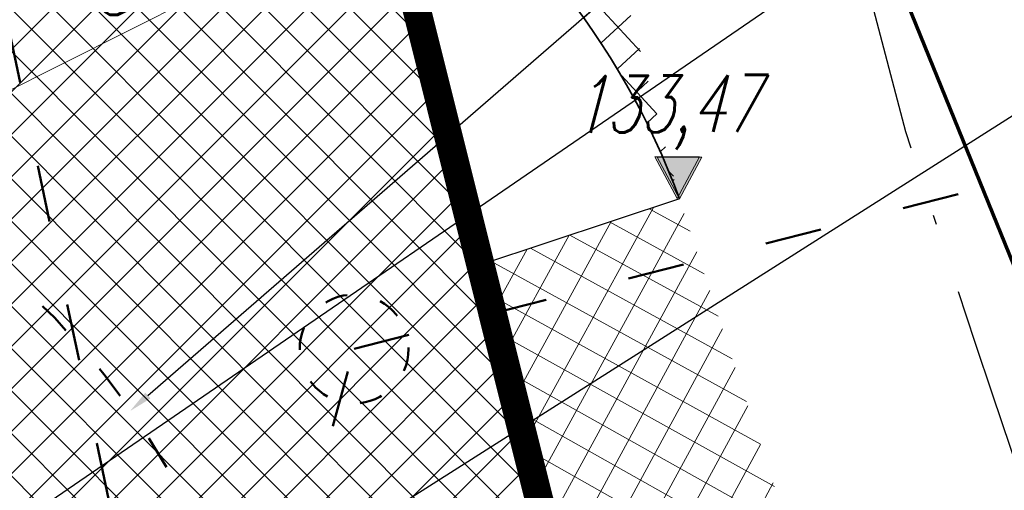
# Model space of a CAD drawing. Header units: metres. Extents: x 7472034 to 8439876, y 5890181 to 5961460.
# Tile 169 of 202: x 8439531.74 to 8439542.16, y 5890400.66 to 5890405.64. Entities that reach past the tile are written whole.
import ezdxf
from ezdxf import colors
from ezdxf.entities.mleader import LeaderData, LeaderLine
from ezdxf.math import Vec2, Vec3

# ---------------------------------------------------------------- set-up
doc = ezdxf.new("R2010")
doc.units = ezdxf.units.M
doc.header["$MEASUREMENT"] = 0
for name, pattern in [('$0$L218_500', [1, 0.5, -0.5]), ('ACAD_ISO03W100', [30, 12, -18]), ('ACAD_ISO10W100', [18, 12, -3, 0, -3]), ('BUW', [1.5, 1, -0.5]), ('CENTER', [2, 1.25, -0.25, 0.25, -0.25]), ('DASHED2', [0.375, 0.25, -0.125])]:
    doc.linetypes.add(name, pattern=pattern)
doc.layers.get('0').update_dxf_attribs({"linetype": 'CONTINUOUS', "lineweight": 5})
doc.layers.get('Defpoints').update_dxf_attribs({"linetype": 'CONTINUOUS'})
for name, color, linetype in [('# oś', 3, 'CONTINUOUS'), ('100_rzut_wym_wew', 7, 'CONTINUOUS'), ('2D - Ogólne', 7, 'CONTINUOUS'), ('_IS.BLOK.KD.doziemne', 7, 'CONTINUOUS'), ('malowanki', 252, 'CONTINUOUS')]:
    doc.layers.add(name, color=color, linetype=linetype)
for name, color, linetype, lineweight in [('### Krawężnik', 6, 'CONTINUOUS', 35), ('### rzędne', 172, 'CONTINUOUS', 35), ('### rzędne brzegowe', 10, 'CONTINUOUS', 35), ('$0$### wypełnienie kostka', 142, 'CONTINUOUS', 15), ('_a_widok', 7, 'CONTINUOUS', 5), ('_IS.2P.KS.rura', 32, 'ACAD_ISO03W100', 50), ('_IS.KD.opis.2', 7, 'CONTINUOUS', 18), ('_STREFA.ODDZIALYWANIA', 32, 'DASHED2', 35), ('a_opisy', 7, 'CONTINUOUS', 18), ('E_OPIS_170', 170, 'CONTINUOUS', 30), ('KOLOR-OBIEKT', 21, 'CONTINUOUS', 13), ('T_strefa-8', 20, 'ACAD_ISO03W100', 50), ('ZAG-obrys 018 wymiary', 7, 'CONTINUOUS', 18), ('ZAG-OBRYS070', 7, 'CONTINUOUS', 70), ('ZAG-OPIS_020', 7, 'CONTINUOUS', 25)]:
    doc.layers.add(name, color=color, linetype=linetype, lineweight=lineweight)
doc.styles.add('DIM', font='simplex.shx', dxfattribs={"width": 0.8})
doc.styles.add('ROMANS', font='ROMANS.shx', dxfattribs={"width": 0.8})
doc.styles.add('RS', font='Romans.shx', dxfattribs={"width": 0.7})
doc.styles.add('style2', font='romans.shx', dxfattribs={"width": 0.7, "oblique": 15})
doc.dimstyles.new('1', dxfattribs={"dimscale": 0.04, "dimtxt": 5, "dimasz": 25, "dimexe": 1, "dimexo": 0, "dimgap": 1, "dimtad": 1, "dimdec": 1, "dimrnd": 0.5, "dimdsep": 46, "dimtxsty": 'ROMANS', "dimcen": 0, "dimclrt": 2, "dimadec": 0, "dimazin": 0, "dimtfac": 1, "dimtdec": 1, "dimtofl": 0, "dimtmove": 2, "dimatfit": 3, "dimfxl": 0, "dimtolj": 1, "dimarcsym": 0})
doc.dimstyles.new('DIM-WEW_500', dxfattribs={"dimscale": 5, "dimtxt": 18, "dimasz": 10, "dimexe": 4, "dimexo": 8, "dimgap": 5, "dimtad": 1, "dimlfac": 0.01, "dimzin": 9, "dimdsep": 46, "dimtxsty": 'DIM', "dimblk": 'ARCHTICK', "dimcen": 5, "dimclrt": 112, "dimadec": 4, "dimazin": 2, "dimtfac": 4, "dimtmove": 0, "dimatfit": 3, "dimldrblk": 'ARCHTICK', "dimfxl": 0, "dimtolj": 1, "dimlwd": 13, "dimarcsym": 0})
pattern_1 = [(45, (967499.2092647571, -71042.97165620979), (-0.2245064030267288, 0.2245064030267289), []), (135, (967499.2092647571, -71042.97165620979), (-0.2245064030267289, -0.2245064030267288), [])]

# ---------------------------------------------------------------- blocks, each defined once
blk = doc.blocks.new('23123')
at = {"layer": 'a_opisy', "linetype": '$0$L218_500'}
blk.add_hatch(color=250, dxfattribs=at).paths.add_polyline_path([(8443019.232991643, 5888878.045012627), (8443018.761079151, 5888878.045012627), (8443018.28916666, 5888878.045012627), (8443018.761079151, 5888877.16129482)])
at = {"layer": 'a_opisy', "color": 250, "linetype": 'CENTER'}
for points in [[(8443018.28916666, 5888878.045012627), (8443018.761079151, 5888878.045012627)], [(8443019.232991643, 5888878.045012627), (8443018.761079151, 5888877.16129482), (8443018.28916666, 5888878.045012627)], [(8443018.28916666, 5888878.045012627), (8443018.761079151, 5888877.16129482), (8443019.232991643, 5888878.045012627)], [(8443019.232991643, 5888878.045012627), (8443018.761079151, 5888878.045012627)]]:
    blk.add_lwpolyline(points, dxfattribs=at)
blk = doc.blocks.new('_Oblique')
at = {"color": 0, "linetype": 'ByBlock', "lineweight": -2}
blk.add_line((-0.5, -0.5), (0.5, 0.5), dxfattribs=at)
blk = doc.blocks.new('*D66')
at = {"layer": 'Defpoints', "color": 0, "linetype": 'Continuous'}
for p in [(8439535.651674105, 5890406.90862323), (8439535.651674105, 5890406.90862323), (8439527.146267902, 5890405.361807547, 2.49315156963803e-06)]:
    blk.add_point(p, dxfattribs=at)
at = {"layer": 'ZAG-obrys 018 wymiary', "color": 0, "linetype": 'Continuous', "lineweight": -2}
for p, q in [((8439535.651674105, 5890406.90862323), (8439535.472240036, 5890407.266119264)), ((8439527.505136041, 5890404.646815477), (8439528.417086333, 5890402.829888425))]:
    blk.add_line(p, q, dxfattribs=at)
at = {"layer": 'ZAG-obrys 018 wymiary', "color": 0, "linetype": 'Continuous', "lineweight": 13}
blk.add_line((8439528.237652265, 5890403.18738446), (8439535.651674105, 5890406.90862323), dxfattribs=at)
at = {"layer": 'ZAG-obrys 018 wymiary', "color": 0, "linetype": 'Continuous', "lineweight": 13, "xscale": 0.3, "yscale": 0.3, "zscale": 0.3}
for p, rotation in [((8439535.651674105, 5890406.90862323), 26.65294622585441), ((8439528.237652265, 5890403.18738446), 206.6529462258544)]:
    blk.add_blockref('_Oblique', p, dxfattribs=dict(at, rotation=rotation))
at = {"layer": 'ZAG-obrys 018 wymiary', "color": 112, "linetype": 'Continuous', "lineweight": 25, "insert": (8439532.957987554, 5890406.227946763), "char_height": 0.8, "attachment_point": 5, "rotation": 26.65294622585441, "style": 'RS'}
blk.add_mtext('\\A1;8.3', dxfattribs=at)
blk = doc.blocks.new('_ArchTick')
at = {"layer": '100_rzut_wym_wew', "color": 0, "linetype": 'Continuous', "const_width": 0.15}
blk.add_lwpolyline([(-0.5, -0.5), (0.5, 0.5)], dxfattribs=at)
blk = doc.blocks.new('KS.P.I')
at = {"layer": '_IS.2P.KS.rura', "ltscale": 0.05}
blk.add_line((7472029.611702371, 5961461.710326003), (7472034.427346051, 5961439.024563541), dxfattribs=at)
blk = doc.blocks.new('A$C1BBD5E53')
at = {"layer": '_IS.2P.KS.rura', "color": 36, "ltscale": 0.05, "elevation": 3.591557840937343e-06}
blk.add_lwpolyline([(-9.30522777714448, 17.11118295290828), (-7.484045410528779, 23.71157848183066), (4.969999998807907, 26.90000000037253)], dxfattribs=at)
at = {"layer": '_IS.2P.KS.rura', "color": 36, "ltscale": 0.02}
blk.add_circle((-7.484045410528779, 23.71157848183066, 3.591557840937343e-06), 0.5758019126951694, dxfattribs=at)
blk = doc.blocks.new('A$C1D2679FE')
at = {"layer": '$0$### wypełnienie kostka'}
h = blk.add_hatch(dxfattribs=at)
h.set_pattern_fill('ANSI37', color=251, scale=0.1, angle=447.5807577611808, style=0)
h.set_pattern_definition([(132.5807577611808, (8673865.758927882, -4017014.235898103), (-0.233782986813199, -0.2148296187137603), []), (222.5807577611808, (8673865.758927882, -4017014.235898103), (0.2148296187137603, -0.233782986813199), [])])
edge = h.paths.add_edge_path()
edge.add_line((258.9192100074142, 70.66357489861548), (259.4980225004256, 68.47603492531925))
edge.add_arc((252.1763733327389, 65.83160919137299), 7.784570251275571, 19.85865400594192, 58.74179221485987)
edge.add_line((256.2157535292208, 72.48615212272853), (255.8190706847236, 74.0740232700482))
edge.add_arc((254.085687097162, 69.38409988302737), 5.000000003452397, 14.826624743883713, 69.71581754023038, ccw=False)
at = {"layer": 'KOLOR-OBIEKT', "lineweight": 9, "ltscale": 200}
h = blk.add_hatch(dxfattribs=at)
h.set_pattern_fill('ANSI37', color=253, scale=0.1, angle=16)
h.set_pattern_definition([(61, (-7471780.020262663, -5961378.212846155), (-0.2776917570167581, 0.153927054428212), []), (151, (-7471780.020262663, -5961378.212846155), (-0.153927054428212, -0.2776917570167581), [])])
edge = h.paths.add_edge_path()
edge.add_line((196.975401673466, 33.54016214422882), (192.3495923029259, 34.13512154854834))
edge.add_line((192.3495923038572, 34.13512154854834), (187.7176397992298, 34.7308710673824))
edge.add_line((187.7176398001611, 34.7308710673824), (178.5077782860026, 36.15998750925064))
edge.add_line((178.5077782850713, 36.15998750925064), (176.6601969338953, 36.5026140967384))
edge.add_arc((181.3685569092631, 38.18527459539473), 5.000000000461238, 199.6657310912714, 261.1796204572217)
edge.add_line((180.6018702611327, 33.24440507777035), (187.358021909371, 32.19603671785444))
edge.add_line((187.3580219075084, 32.19603671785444), (192.0230219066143, 31.59603671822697))
edge.add_line((192.0230219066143, 31.59603671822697), (196.6880219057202, 30.9960367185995))
edge.add_line((196.6880219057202, 30.9960367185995), (201.9780219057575, 30.48103671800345))
edge.add_line((201.9780219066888, 30.48103671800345), (207.2680219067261, 29.96603671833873))
edge.add_line((207.2680219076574, 29.96603671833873), (216.468021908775, 29.35603671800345))
edge.add_line((216.4680219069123, 29.35603671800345), (221.8830219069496, 29.11103671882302))
edge.add_line((221.8830219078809, 29.11103671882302), (227.2980219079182, 28.86603671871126))
edge.add_line((227.2980219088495, 28.86603671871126), (233.718021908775, 28.60103671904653))
edge.add_line((233.7180219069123, 28.60103671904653), (240.1380219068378, 28.33603671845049))
edge.add_line((240.1380219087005, 28.33603671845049), (245.3280219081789, 28.076036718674))
edge.add_line((245.3280219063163, 28.076036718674), (246.1380219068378, 28.00603671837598))
edge.add_line((246.1380219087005, 28.00603671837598), (248.4280219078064, 27.98603671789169))
edge.add_line((248.4280219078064, 27.98603671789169), (251.4080219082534, 28.33603671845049))
edge.add_line((251.4080219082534, 28.33603671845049), (255.3380219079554, 29.13603671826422))
edge.add_line((255.3380219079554, 29.13603671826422), (258.1480219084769, 30.35603671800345))
edge.add_line((258.1480219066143, 30.35603671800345), (260.6280219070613, 32.076036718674))
edge.add_line((260.6280219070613, 32.076036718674), (262.7080219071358, 34.29603671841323))
edge.add_line((262.7080219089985, 34.29603671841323), (264.3880219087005, 36.826036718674))
edge.add_line((264.3880219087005, 36.826036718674), (265.608021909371, 39.59603671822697))
edge.add_line((265.6080219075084, 39.59603671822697), (266.4080219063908, 42.53603671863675))
edge.add_line((266.4080219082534, 42.53603671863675), (266.6380219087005, 45.60603671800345))
edge.add_line((266.6380219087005, 45.60603671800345), (266.3380219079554, 48.59603671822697))
edge.add_line((266.3380219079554, 48.59603671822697), (265.628021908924, 51.53603671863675))
edge.add_line((265.6280219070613, 51.53603671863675), (264.5280219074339, 54.28603671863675))
edge.add_line((264.5280219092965, 54.28603671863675), (263.3880219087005, 57.11603671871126))
edge.add_line((263.3880219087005, 57.11603671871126), (262.5430219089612, 59.47103671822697))
edge.add_line((262.5430219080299, 59.47103671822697), (261.6980219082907, 61.826036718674))
edge.add_line((261.6980219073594, 61.826036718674), (260.5980219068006, 65.15103671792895))
edge.add_line((260.5980219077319, 65.15103671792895), (259.4980219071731, 68.47603671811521))
edge.add_line((259.4980219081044, 68.47603671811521), (257.3916487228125, 67.77919145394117))
edge.add_line((257.3916487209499, 67.77919145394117), (258.1675714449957, 64.34697791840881))
edge.add_line((258.167571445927, 64.34697791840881), (259.2776264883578, 60.99158426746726))
edge.add_line((259.2776264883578, 60.99158426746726), (260.1334384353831, 58.60645156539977))
edge.add_line((260.1334384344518, 58.60645156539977), (260.9950570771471, 56.20513570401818))
edge.add_line((260.9950570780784, 56.20513570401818), (262.1522789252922, 53.33238322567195))
edge.add_line((262.1522789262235, 53.33238322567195), (263.1827648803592, 50.75616833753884))
edge.add_line((263.1827648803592, 50.75616833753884), (263.8083402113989, 48.16575780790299))
edge.add_line((263.8083402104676, 48.16575780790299), (264.0684198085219, 45.57363114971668))
edge.add_line((264.0684198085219, 45.57363114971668), (263.8734869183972, 42.97170083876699))
edge.add_line((263.8734869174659, 42.97170083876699), (263.1880731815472, 40.45280535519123))
edge.add_line((263.1880731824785, 40.45280535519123), (262.1337886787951, 38.05906103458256))
edge.add_line((262.1337886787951, 38.05906103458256), (260.6936748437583, 35.89031817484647))
edge.add_line((260.6936748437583, 35.89031817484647), (258.9457271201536, 34.02472012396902))
edge.add_line((258.9457271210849, 34.02472012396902), (256.8967191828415, 32.60363397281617))
edge.add_line((256.8967191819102, 32.60363397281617), (254.5645412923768, 31.59108698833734))
edge.add_line((254.5645412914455, 31.59108698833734), (251.0026761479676, 30.86602538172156))
edge.add_line((251.0026761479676, 30.86602538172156), (248.2893446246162, 30.54734550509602))
edge.add_line((248.2893446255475, 30.54734550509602), (246.2595893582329, 30.56507262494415))
edge.add_line((246.2595893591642, 30.56507262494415), (245.5023283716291, 30.63051493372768))
edge.add_line((245.5023283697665, 30.63051493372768), (240.2548571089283, 30.89339403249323))
edge.add_line((240.2548571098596, 30.89339403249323), (233.8236017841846, 31.1588586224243))
edge.add_line((233.8236017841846, 31.1588586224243), (227.4086662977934, 31.42364957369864))
edge.add_line((227.4086662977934, 31.42364957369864), (221.9987299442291, 31.66842047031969))
edge.add_line((221.9987299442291, 31.66842047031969), (217.4544723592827, 31.90290945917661))
edge.add_line((217.4544723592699, 31.90290945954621), (217.0910134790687, 31.92589690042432))
edge.add_line((217.0910134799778, 31.92589689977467), (214.8768218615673, 32.06593639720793))
edge.add_line((214.876821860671, 32.06593639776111), (207.0033997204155, 32.56390146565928))
edge.add_line((207.0033997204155, 32.56390146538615), (202.2260741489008, 33.02899081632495))
edge.add_line((202.2260741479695, 33.02899081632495), (196.975401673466, 33.54016214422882))
at = {"layer": '# oś', "color": 0, "linetype": 'ACAD_ISO10W100', "ltscale": 0.25, "flags": 128}
blk.add_lwpolyline([(264.902814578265, 60.29649329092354, -0.005171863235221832), (261.8965926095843, 69.18452411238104), (260.8442281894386, 73.16178714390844), (260.0572125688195, 76.13620204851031), (259.1156546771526, 79.69468766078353), (257.9599905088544, 84.74673804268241), (256.2517679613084, 92.20105226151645)], format="xyb", dxfattribs=at)
at = {"layer": '### Krawężnik', "color": 0, "ltscale": 0.05}
blk.add_arc((251.9798762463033, 65.72005294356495), 8.007369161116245, 20.13180679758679, 58.135175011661, dxfattribs=at)
at = {"layer": '2D - Ogólne', "flags": 128}
for points in [[(259.4980219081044, 68.47603671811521), (257.3916487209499, 67.77919145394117)], [(263.1827648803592, 50.75616833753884), (262.1522789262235, 53.33238322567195), (260.9950570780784, 56.20513570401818), (260.1334384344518, 58.60645156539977), (259.2776264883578, 60.99158426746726), (258.167571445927, 64.34697791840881), (257.3916487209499, 67.77919145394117)]]:
    blk.add_lwpolyline(points, dxfattribs=at)
blk = doc.blocks.new('A$C2C426404')
at = {"layer": '### rzędne brzegowe', "color": 0, "linetype": '$0$L218_500', "lineweight": 25, "xscale": 0.5, "yscale": 0.5, "zscale": 0.5}
blk.add_blockref('23123', (-4221409.416222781, -2944400.718018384), dxfattribs=at)
at = {"layer": '### rzędne', "color": 0, "linetype": 'CENTER', "lineweight": 25, "insert": (98.84555130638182, 39.15499646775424), "char_height": 0.6, "attachment_point": 1, "rotation": 0.4319074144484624, "style": 'style2'}
blk.add_mtext('133,47', dxfattribs=at)
blk = doc.blocks.new('Elektryk_v3')
at = {"layer": 'E_OPIS_170', "color": 0, "lineweight": 20, "annotation_type": 0, "has_hookline": 1, "hookline_direction": 0, "text_width": 11.66}
blk.add_leader([(17.90725039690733, -59.05179347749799), (47.72649897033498, -40.12490082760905), (48.12649897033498, -40.12490082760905)], dimstyle='1', override={"dimasz": 10}, dxfattribs=at)
blk = doc.blocks.new('JPII.KD_aktualizacja rzędnych_20.12.2024')
at = {"layer": '_IS.KD.opis.2', "color": 0}
ml = blk.add_multileader_mtext('Standard', dxfattribs=at)
ml.set_content('\\A1;{\\C132;D5\\H0.7x;\\C256;\\S133,92/132,28;}', style='RS')
ml.set_leader_properties()
ml.build(insert=Vec2(0, 0))
ml.multileader.update_dxf_attribs({"text_left_attachment_type": 2, "text_right_attachment_type": 2, "dogleg_length": 0.2, "arrow_head_size": 0.25})
ctx = ml.context
ctx.base_point, ctx.char_height, ctx.arrow_head_size, ctx.landing_gap_size, ctx.plane_origin = Vec3(8438668.85805439, 5890700.44478051, 5.579634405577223e-06), 0.75, 0.25, 0.3, Vec3(8438626.847405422, 5890680.002852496, 5.579634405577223e-06)
ctx.left_attachment, ctx.right_attachment, ctx.text_align_type = 2, 2, 1
notes = []
notes.append((ctx, [(0, (1, 1, 0), (8438668.65805439, 5890700.44478051, 5.579634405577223e-06), (1, 0), 0.2, [(3, [(8438666.847613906, 5890697.746338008, 5.579634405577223e-06)], 0, [])])]))
ctx.mtext.insert, ctx.mtext.width, ctx.mtext.alignment, ctx.mtext.flow_direction = Vec3(8438670.50430439, 5890701.15728051, 5.579634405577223e-06), 9.34447490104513, 2, 5
for ctx, leaders in notes:
    for number, flags, end, landing, length, lines in leaders:
        leader = LeaderData()
        leader.index, (leader.has_last_leader_line, leader.has_dogleg_vector, leader.attachment_direction) = number, flags
        leader.last_leader_point, leader.dogleg_vector, leader.dogleg_length = Vec3(end), Vec3(landing), length
        for number, points, colour, breaks in lines:
            line = LeaderLine()
            line.index, line.vertices, line.color, line.breaks = number, Vec3.list(points), colors.encode_raw_color(colour), breaks
            leader.lines.append(line)
        ctx.leaders.append(leader)

msp = doc.modelspace()

# ---------------------------------------------------------------- hatches: boundary and pattern name
at = {"layer": 'KOLOR-OBIEKT', "lineweight": 9}
h = msp.add_hatch(dxfattribs=at)
h.set_pattern_fill('ANSI37', color=73, scale=0.1)
h.set_pattern_definition(pattern_1)
edge = h.paths.add_edge_path()
edge.add_arc((8439443.60123986, 5890379.17988472), 6.652831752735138, 296.7043321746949, 335.0331150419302)
edge.add_arc((8439476.194075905, 5890367.917634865), 27.87464989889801, 155.1393615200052, 162.3446315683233, ccw=False)
edge.add_arc((8439457.399943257, 5890376.211109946), 7.345078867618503, 127.98309878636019, 152.2023641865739, ccw=False)
edge.add_arc((8439457.741930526, 5890376.488713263), 7.349948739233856, 107.1989600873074, 131.4182254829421, ccw=False)
edge.add_line((8439455.568618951, 5890383.509999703), (8439473.898437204, 5890392.710084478))
edge.add_arc((8439481.742870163, 5890376.384611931), 18.11232128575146, 99.26977735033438, 115.6644084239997, ccw=False)
edge.add_line((8439478.825278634, 5890394.260401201), (8439481.377171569, 5890394.321440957))
edge.add_arc((8439482.909595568, 5890377.390082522), 17.00056533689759, 88.22393661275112, 95.17163768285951, ccw=False)
edge.add_arc((8439482.561499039, 5890405.235869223), 10.88860248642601, 274.6092070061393, 298.9976789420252)
edge.add_arc((8443006.923870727, 5883371.657126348), 7856.29059094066, 116.59181359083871, 116.61107962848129, ccw=False)
edge.add_arc((8439465.895823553, 5890431.340313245), 42.15757971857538, 305.2087751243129, 306.7865132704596)
edge.add_arc((8439488.80074795, 5890400.283338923), 3.577668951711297, 310.8590814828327, 340.7280968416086)
edge.add_line((8439492.177934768, 5890399.102523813), (8439493.275267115, 5890403.980640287))
edge.add_line((8439493.275267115, 5890403.980640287), (8439502.266345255, 5890408.28072203))
edge.add_line((8439502.266345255, 5890408.28072203), (8439504.844191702, 5890407.694009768))
edge.add_line((8439504.844191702, 5890407.694009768), (8439506.125281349, 5890405.329609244))
edge.add_arc((8439507.019670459, 5890405.776898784), 0.9999999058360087, 206.5699188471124, 283.6833393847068)
edge.add_line((8439507.256226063, 5890404.805280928), (8439511.624560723, 5890406.970734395))
edge.add_line((8439511.624560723, 5890406.970734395), (8439511.39896348, 5890407.420225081))
edge.add_line((8439511.39896348, 5890407.420225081), (8439510.561982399, 5890407.017405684))
edge.add_line((8439510.561982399, 5890407.017405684), (8439509.330427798, 5890409.481424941))
edge.add_line((8439509.330427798, 5890409.481424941), (8439512.635426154, 5890411.138401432))
edge.add_line((8439512.635426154, 5890411.138401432), (8439512.638568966, 5890411.136467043))
edge.add_line((8439512.638568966, 5890411.136467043), (8439515.998443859, 5890412.829496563))
edge.add_line((8439515.998443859, 5890412.829496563), (8439517.239018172, 5890410.325621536))
edge.add_line((8439517.239018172, 5890410.325621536), (8439513.919446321, 5890408.633274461))
edge.add_line((8439513.919446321, 5890408.633274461), (8439514.091312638, 5890408.235941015))
edge.add_line((8439514.091312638, 5890408.235941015), (8439518.839102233, 5890410.604261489))
edge.add_line((8439518.839102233, 5890410.604261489), (8439518.585943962, 5890412.843737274))
edge.add_line((8439518.585943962, 5890412.843737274), (8439518.274555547, 5890413.628049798))
edge.add_line((8439518.274555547, 5890413.628049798), (8439517.839658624, 5890414.494365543))
edge.add_line((8439517.839658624, 5890414.494365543), (8439524.310164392, 5890417.742607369))
edge.add_line((8439524.310164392, 5890417.742607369), (8439525.122207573, 5890416.124990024))
edge.add_line((8439525.122207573, 5890416.124990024), (8439526.840645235, 5890414.670893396))
edge.add_line((8439526.840645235, 5890414.670893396), (8439527.244697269, 5890414.489695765))
edge.add_arc((8439552.769967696, 5890317.570311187), 100.2242811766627, 102.79246926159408, 104.75471345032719, ccw=False)
edge.add_arc((8439529.321881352, 5890420.105147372), 4.960037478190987, 284.6730648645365, 320.3902958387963)
edge.add_arc((8435016.013859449, 5889290.11735932), 4655.555010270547, 14.00691021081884, 14.04831962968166)
edge.add_line((8439532.327549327, 5890420.207226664), (8439525.877549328, 5890423.127226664))
edge.add_line((8439525.877549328, 5890423.127226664), (8439431.028022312, 5890376.803268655))
edge.add_line((8439431.028022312, 5890376.803268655), (8439435.479127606, 5890375.417226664))
edge.add_line((8439435.479127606, 5890375.417226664), (8439446.590932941, 5890373.236661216))
edge = h.paths.add_edge_path()
edge.add_arc((8439530.228804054, 5890405.916425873), 3.001836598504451, 99.44813666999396, 208.2631515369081)
edge.add_line((8439527.5848402, 5890404.494990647), (8439533.209264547, 5890393.206690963))
edge.add_line((8439533.209264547, 5890393.206690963), (8439519.17443581, 5890386.185049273))
edge.add_line((8439519.17443581, 5890386.185049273), (8439523.57812012, 5890377.411604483))
edge.add_line((8439523.57812012, 5890377.411604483), (8439517.455507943, 5890374.324033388))
edge.add_line((8439517.455507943, 5890374.324033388), (8439517.445860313, 5890374.319191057))
edge.add_line((8439517.445860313, 5890374.319191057), (8439517.33905848, 5890374.265585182))
edge.add_line((8439517.33905848, 5890374.265585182), (8439516.815779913, 5890375.308140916))
edge.add_line((8439516.815779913, 5890375.308140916), (8439511.370501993, 5890372.574998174))
edge.add_line((8439511.370501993, 5890372.574998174), (8439511.888417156, 5890371.529804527))
edge.add_line((8439511.888417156, 5890371.529804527), (8439506.425671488, 5890368.787948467))
edge.add_line((8439506.425671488, 5890368.787948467), (8439505.890341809, 5890369.841556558))
edge.add_line((8439505.890341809, 5890369.841556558), (8439505.8884594, 5890369.869391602))
edge.add_line((8439505.8884594, 5890369.869391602), (8439500.283276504, 5890366.97762632))
edge.add_line((8439500.283276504, 5890366.97762632), (8439519.478066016, 5890366.160130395))
edge.add_line((8439519.478066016, 5890366.160130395), (8439542.767549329, 5890378.417226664))
edge.add_line((8439542.767549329, 5890378.417226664), (8439538.675788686, 5890394.802262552))
edge.add_line((8439538.675788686, 5890394.802262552), (8439537.066416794, 5890401.238139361))
edge.add_line((8439537.066416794, 5890401.238139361), (8439535.557306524, 5890407.69906358))
edge.add_arc((8439531.145391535, 5890400.872499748), 8.128158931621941, 57.12596579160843, 99.98506404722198)
edge = h.paths.add_edge_path()
edge.add_line((8439470.194509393, 5890384.137651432), (8439461.355169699, 5890379.697090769))
edge.add_line((8439461.355169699, 5890379.697090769), (8439460.080861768, 5890379.068371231))
edge.add_line((8439460.080861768, 5890379.068371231), (8439457.869254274, 5890377.642639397))
edge.add_arc((8439460.609507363, 5890373.444653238), 5.013190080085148, 123.1346622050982, 204.022759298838)
edge.add_line((8439456.030540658, 5890371.403786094), (8439459.447549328, 5890370.707226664))
edge.add_line((8439459.447549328, 5890370.707226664), (8439480.497107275, 5890367.736747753))
edge.add_line((8439480.497107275, 5890367.736747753), (8439497.963342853, 5890367.082590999))
edge.add_line((8439497.963342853, 5890367.082590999), (8439496.62020549, 5890369.722641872))
edge.add_line((8439496.62020549, 5890369.722641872), (8439494.91788047, 5890373.087302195))
edge.add_arc((8439489.468037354, 5890366.363615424), 8.654984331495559, 50.97371617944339, 58.22889977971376)
edge.add_line((8439494.025120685, 5890373.721722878), (8439490.036071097, 5890376.575637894))
edge.add_line((8439490.036071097, 5890376.575637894), (8439489.954459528, 5890375.592465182))
edge.add_line((8439489.954459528, 5890375.592465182), (8439490.917133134, 5890375.538648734))
edge.add_line((8439490.917133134, 5890375.538648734), (8439490.678913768, 5890371.956837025))
edge.add_line((8439490.678913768, 5890371.956837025), (8439482.55041443, 5890372.440399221))
edge.add_line((8439482.55041443, 5890372.440399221), (8439482.851718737, 5890376.020734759))
edge.add_line((8439482.851718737, 5890376.020734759), (8439487.354100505, 5890375.749064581))
edge.add_line((8439487.354100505, 5890375.749064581), (8439487.521080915, 5890378.34061919))
edge.add_line((8439487.521080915, 5890378.34061919), (8439481.803471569, 5890382.401025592))
edge.add_arc((8439487.942466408, 5890392.088814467), 11.46911116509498, 231.6002274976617, 237.6382272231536, ccw=False)
edge.add_line((8439480.818489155, 5890383.100518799), (8439480.351152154, 5890383.41057529))
edge.add_line((8439480.351152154, 5890383.41057529), (8439479.210044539, 5890382.939428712))
edge.add_line((8439479.210044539, 5890382.939428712), (8439480.412913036, 5890383.399613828))
edge.add_arc((8439474.682487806, 5890375.167564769), 10.03017472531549, 55.15777404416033, 116.5800473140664)
h.paths.add_polyline_path([(8439461.898919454, 5890370.792156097), (8439462.257176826, 5890373.552492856)], flags=16)
h = msp.add_hatch(dxfattribs=at)
h.set_pattern_fill('ANSI37', color=253, scale=0.1)
h.set_pattern_definition(pattern_1)
edge = h.paths.add_edge_path()
edge.add_arc((8439529.163071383, 5890420.279666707), 5.193757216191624, 276.50229096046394, 320.0240354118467, ccw=False)
edge.add_line((8439529.751227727, 5890415.119319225), (8439525.812744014, 5890414.153171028))
edge.add_line((8439525.812744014, 5890414.153171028), (8439519.208160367, 5890410.804184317))
edge.add_line((8439519.208160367, 5890410.804184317), (8439517.988028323, 5890410.126512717))
edge.add_line((8439517.988028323, 5890410.126512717), (8439514.091312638, 5890408.235941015))
edge.add_line((8439514.091312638, 5890408.235941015), (8439511.613697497, 5890406.992378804))
edge.add_line((8439511.613697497, 5890406.992378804), (8439509.258949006, 5890405.810485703))
edge.add_line((8439509.258949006, 5890405.810485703), (8439507.371756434, 5890404.83508177))
edge.add_arc((8439506.940777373, 5890405.737469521), 1.000023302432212, 206.5712342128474, 295.5290722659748, ccw=False)
edge.add_line((8439506.046377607, 5890405.290148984), (8439504.844186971, 5890407.693988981))
edge.add_line((8439504.844186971, 5890407.693988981), (8439502.261629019, 5890408.281795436))
edge.add_line((8439502.261629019, 5890408.281795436), (8439499.350132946, 5890407.011538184))
edge.add_line((8439499.350132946, 5890407.011538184), (8439493.30510976, 5890403.995621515))
edge.add_line((8439493.30510976, 5890403.995621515), (8439492.177918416, 5890399.102451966))
edge.add_arc((8439488.801253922, 5890400.282879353), 3.577047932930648, 293.05521913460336, 340.73119789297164, ccw=False)
edge.add_line((8439490.202090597, 5890396.991537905), (8439487.801423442, 5890395.78932472))
edge.add_arc((8439482.51122255, 5890404.317896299), 10.03607286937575, 278.1216072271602, 301.8109775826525, ccw=False)
edge.add_line((8439483.9290645, 5890394.382480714), (8439478.825278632, 5890394.260401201))
edge.add_arc((8439481.742870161, 5890376.384611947), 18.11232126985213, 99.26977735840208, 115.6644084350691)
edge.add_line((8439473.898437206, 5890392.710084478), (8439455.537130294, 5890383.494194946))
edge.add_arc((8439458.368862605, 5890375.380272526), 8.593860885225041, 109.2388197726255, 150.5606865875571)
edge.add_line((8439450.884668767, 5890379.604167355), (8439456.921008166, 5890377.849276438))
edge.add_line((8439456.921008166, 5890377.849276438), (8439458.055979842, 5890377.519316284))
edge.add_arc((8439462.056345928, 5890374.376166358), 5.087466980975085, 112.4172144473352, 141.842727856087, ccw=False)
edge.add_line((8439460.116249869, 5890379.079181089), (8439470.201913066, 5890384.141371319))
edge.add_arc((8439474.670732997, 5890375.058466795), 10.12272227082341, 52.60385305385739, 116.19734301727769, ccw=False)
edge.add_line((8439480.818489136, 5890383.100518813), (8439494.035062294, 5890373.735722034))
edge.add_arc((8439499.404929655, 5890380.165137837), 8.376924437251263, 230.1312663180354, 239.1071883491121)
edge.add_arc((8439492.046879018, 5890368.073539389), 5.778072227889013, 28.405105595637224, 58.05675779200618, ccw=False)
edge.add_line((8439497.129307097, 5890370.822183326), (8439498.920012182, 5890367.249241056))
edge.add_line((8439498.920012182, 5890367.249241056), (8439502.137476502, 5890368.864147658))
edge.add_line((8439502.137476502, 5890368.864147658), (8439500.881438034, 5890371.366619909))
edge.add_arc((8439501.41146424, 5890371.651481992), 0.6017260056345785, 32.69127385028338, 208.2557647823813, ccw=False)
edge.add_line((8439501.917872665, 5890371.97648152), (8439503.213570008, 5890369.395299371))
edge.add_line((8439503.213570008, 5890369.395299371), (8439521.788261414, 5890378.745992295))
edge.add_line((8439521.788261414, 5890378.745992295), (8439512.863585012, 5890396.520876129))
edge.add_arc((8439515.497668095, 5890397.863594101), 2.956566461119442, 115.92003145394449, 207.0101116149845, ccw=False)
edge.add_line((8439514.20530482, 5890400.522744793), (8439524.043376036, 5890405.489377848))
edge.add_line((8439524.043376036, 5890405.489377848), (8439526.586557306, 5890407.103247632))
edge.add_line((8439526.586557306, 5890407.103247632), (8439529.129738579, 5890408.717117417))
edge.add_arc((8439531.212438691, 5890401.016589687), 7.97720296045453, 58.08019787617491, 105.13424418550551, ccw=False)
edge.add_line((8439535.43023892, 5890407.787551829), (8439533.14312037, 5890416.942853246))
edge = h.paths.add_edge_path(flags=16)
edge.add_line((8439502.061371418, 5890393.458260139), (8439496.04637926, 5890390.43770596))
edge.add_arc((8439496.464019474, 5890389.751908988), 0.8029575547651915, 121.3407965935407, 301.694103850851)
edge.add_line((8439496.8858806, 5890389.068700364), (8439502.900872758, 5890392.089254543))
edge.add_arc((8439502.27990767, 5890392.650368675), 0.83692694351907, 317.898520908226, 465.1363795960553)
edge = h.paths.add_edge_path(flags=16)
edge.add_line((8439505.00109902, 5890384.089630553), (8439500.444638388, 5890381.798632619))
edge.add_arc((8439500.084983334, 5890382.51322949), 0.8000002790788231, 116.620304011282, 296.7160130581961, ccw=False)
edge.add_line((8439499.72652247, 5890383.228426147), (8439504.283989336, 5890385.517420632))
edge.add_arc((8439504.642916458, 5890384.80371257), 0.7988791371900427, -63.361719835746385, 116.69803695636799, ccw=False)
h = msp.add_hatch(dxfattribs=at)
h.set_pattern_fill('ANSI37', color=253, scale=0.1)
h.set_pattern_definition([(45, (967499.202946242, -71042.94610979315), (-0.2245064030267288, 0.2245064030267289), []), (135, (967499.202946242, -71042.94610979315), (-0.2245064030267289, -0.2245064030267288), [])])
edge = h.paths.add_edge_path()
edge.add_line((8439529.129738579, 5890408.717117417), (8439524.043376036, 5890405.489377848))
edge.add_line((8439524.043376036, 5890405.489377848), (8439523.341366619, 5890405.152276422))
edge.add_line((8439523.341366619, 5890405.152276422), (8439530.095304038, 5890391.696047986))
edge.add_line((8439530.095304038, 5890391.696047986), (8439533.202946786, 5890393.232237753))
edge.add_line((8439533.202946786, 5890393.232237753), (8439527.402909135, 5890404.863425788))
edge.add_arc((8439530.258011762, 5890405.897801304), 3.036699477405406, 111.8109874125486, 199.9149521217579, ccw=False)

# ---------------------------------------------------------------- linework, layer by layer
at = {"color": 231, "lineweight": 70, "ltscale": 0.3}
msp.add_line((8439553.484442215, 5890375.406112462), (8439531.203770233, 5890430.264034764), dxfattribs=at)
at = {"layer": '2D - Ogólne', "flags": 128}
msp.add_lwpolyline([(8439542.405973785, 5890386.0229047), (8439541.37548783, 5890388.599119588), (8439540.218265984, 5890391.471872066), (8439539.35664734, 5890393.873187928), (8439538.500835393, 5890396.25832063), (8439537.390780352, 5890399.613714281), (8439536.614857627, 5890403.045927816)], dxfattribs=at)
at = {"layer": 'T_strefa-8', "color": 151, "ltscale": 0.03, "elevation": 4.986303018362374e-06, "flags": 128}
msp.add_lwpolyline([(8439530.156608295, 5890389.335577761), (8439530.156608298, 5890389.335577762, 0.4142135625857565), (8439533.721177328, 5890400.073075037), (8439533.497023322, 5890400.520014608, 0.4142135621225), (8439522.759526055, 5890404.084583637), (8439522.759526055, 5890404.084583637)], format="xyb", dxfattribs=at)
at = {"layer": 'ZAG-OBRYS070', "color": 196, "linetype": 'BUW', "lineweight": 50, "ltscale": 3, "const_width": 0.3, "flags": 128}
msp.add_lwpolyline([(8439542.761230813, 5890378.44277308), (8439518.201230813, 5890365.87277308), (8439498.318540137, 5890366.928954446), (8439486.18449514, 5890370.070575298), (8439475.080399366, 5890372.569959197), (8439442.183929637, 5890382.26561104), (8439442.183929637, 5890382.26561104), (8439442.183929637, 5890382.26561104), (8439482.631230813, 5890402.022773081), (8439495.031636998, 5890408.082453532), (8439507.432043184, 5890414.142133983), (8439507.432043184, 5890414.142133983), (8439525.871230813, 5890423.15277308), (8439532.321230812, 5890420.23277308), (8439542.761230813, 5890378.44277308)], close=True, dxfattribs=at)

# ---------------------------------------------------------------- block references
at = {"layer": '### Krawężnik', "color": 1, "linetype": 'Continuous', "lineweight": 60, "ltscale": 0.2}
msp.add_blockref('A$C1D2679FE', (8439279.223208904, 5890335.266736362), dxfattribs=at)
at = {"layer": '### rzędne brzegowe', "linetype": '$0$L218_500', "xscale": 0.5, "yscale": 0.5, "zscale": 0.5}
msp.add_blockref('23123', (4218029.340691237, 2945965.16212567), dxfattribs=at)
msp.add_blockref('23123', (4218029.340691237, 2945965.16212567), dxfattribs=at)
msp.add_blockref('23123', (4218029.340691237, 2945965.16212567), dxfattribs=at)
at = {"layer": '_a_widok', "lineweight": 30}
msp.add_blockref('KS.P.I', (967499.202946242, -71042.94610979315), dxfattribs=at)
at = {"layer": '_a_widok', "color": 0, "linetype": 'Continuous', "lineweight": 60, "ltscale": 0.2}
msp.add_blockref('A$C2C426404', (8439438.733810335, 5890365.88383195), dxfattribs=at)
msp.add_blockref('A$C2C426404', (8439438.733810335, 5890365.88383195), dxfattribs=at)
at = {"layer": '_IS.BLOK.KD.doziemne', "linetype": '$0$L218_500'}
msp.add_blockref('JPII.KD_aktualizacja rzędnych_20.12.2024', (859.6212462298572, -295.8072097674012), dxfattribs=at)
at = {"layer": 'malowanki', "color": 1, "linetype": 'Continuous', "lineweight": 60, "ltscale": 0.2}
msp.add_blockref('A$C1BBD5E53', (8439542.761254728, 5890378.442817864), dxfattribs=at)
at = {"layer": 'ZAG-OPIS_020', "lineweight": 25}
msp.add_blockref('Elektryk_v3', (8439509.580092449, 5890454.305613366), dxfattribs=at)

# ---------------------------------------------------------------- dimensions: what is measured, and where the dimension line sits
at = {"layer": 'ZAG-obrys 018 wymiary', "linetype": 'Continuous', "lineweight": 25}
dim = msp.add_linear_dim(base=(8439535.651674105, 5890406.90862323), p1=(8439527.146267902, 5890405.361807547, 2.49315156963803e-06), p2=(8439535.651674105, 5890406.908623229), angle=206.6529462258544, dimstyle='DIM-WEW_500', override={"dimscale": 0.1, "dimtxt": 8, "dimasz": 3, "dimgap": 2, "dimlfac": 1, "dimtxsty": 'RS', "dimblk1": 'Oblique', "dimblk2": 'Oblique', "dimsah": 1, "dimfxl": 50, "dimfxlon": 1}, dxfattribs=at)
dim.commit()
dim.dimension.update_dxf_attribs({"geometry": '*D66', "text_midpoint": (8439533.227138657, 5890405.69170271), "dimtype": 160})

# ---------------------------------------------------------------- leaders
at = {"layer": '2D - Ogólne', "color": 0, "ltscale": 0.1}
ml = msp.add_multileader_mtext('Standard', dxfattribs=at)
ml.set_content('\\A1;szafka gazowa \\Pz reduktorem II%%D', style='RS')
ml.set_leader_properties()
ml.build(insert=Vec2(0, 0))
ml.multileader.update_dxf_attribs({"text_left_attachment_type": 2, "text_right_attachment_type": 2, "dogleg_length": 0.2, "arrow_head_size": 0.25})
ctx = ml.context
ctx.base_point, ctx.char_height, ctx.arrow_head_size, ctx.landing_gap_size, ctx.plane_origin = Vec3(8439526.514991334, 5890428.947671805), 0.8, 0.25, 0.25, Vec3(8439471.845413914, 5890420.35060192)
ctx.left_attachment, ctx.right_attachment, ctx.text_align_type = 2, 2, 1
notes = []
notes.append((ctx, [(0, (1, 1, 0), (8439526.314991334, 5890428.947671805), (1, 0), 0.2, [(3, [(8439520.451485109, 5890402.848373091)], 0, [])])]))
ctx.mtext.insert, ctx.mtext.alignment, ctx.mtext.flow_direction = Vec3(8439530.164991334, 5890430.014338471), 2, 5
at = {"layer": '_STREFA.ODDZIALYWANIA', "color": 0, "linetype": 'ByBlock', "lineweight": 15}
ml = msp.add_multileader_mtext('Standard', dxfattribs=at)
ml.set_content('Strefa oddziaływania czerpni ściennej wentylacji mechanicznej - 8m', style='RS')
ml.set_leader_properties()
ml.build(insert=Vec2(0, 0))
ml.multileader.update_dxf_attribs({"text_left_attachment_type": 2, "text_right_attachment_type": 2, "dogleg_length": 0.5, "arrow_head_size": 0.25})
ctx = ml.context
ctx.base_point, ctx.char_height, ctx.arrow_head_size, ctx.landing_gap_size, ctx.plane_origin = Vec3(8439555.270912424, 5890420.470859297, 2.493151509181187e-06), 0.75, 0.25, 0.25, Vec3(8439512.434299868, 5890410.879522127, 2.493151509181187e-06)
ctx.left_attachment, ctx.right_attachment = 2, 2
notes.append((ctx, [(0, (1, 1, 0), (8439554.770912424, 5890420.470859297, 2.493151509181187e-06), (1, 0), 0.5, [(3, [(8439532.906023, 5890401.497462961, 2.493151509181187e-06)], 0, [])])]))
ctx.mtext.insert, ctx.mtext.width, ctx.mtext.flow_direction = Vec3(8439555.520912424, 5890421.595859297, 2.493151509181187e-06), 16.29558833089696, 5
ml = msp.add_multileader_mtext('Standard', dxfattribs=at)
ml.set_content('CZERPNIA ŚCIENNA - 2m od terenu', style='RS')
ml.set_leader_properties()
ml.build(insert=Vec2(0, 0))
ml.multileader.update_dxf_attribs({"text_left_attachment_type": 2, "text_right_attachment_type": 2, "dogleg_length": 0.5, "arrow_head_size": 0.25})
ctx = ml.context
ctx.base_point, ctx.char_height, ctx.arrow_head_size, ctx.landing_gap_size, ctx.plane_origin = Vec3(8439557.537900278, 5890417.652302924, 2.493151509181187e-06), 0.75, 0.25, 0.25, Vec3(8439519.573997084, 5890401.637030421, 2.493151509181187e-06)
ctx.left_attachment, ctx.right_attachment = 2, 2
notes.append((ctx, [(0, (1, 1, 0), (8439557.037900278, 5890417.652302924, 2.493151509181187e-06), (1, 0), 0.5, [(3, [(8439526.458159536, 5890396.7100695, 2.493151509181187e-06)], 0, [])])]))
ctx.mtext.insert, ctx.mtext.width, ctx.mtext.flow_direction = Vec3(8439557.787900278, 5890418.13444578, 2.493151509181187e-06), 16.29558833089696, 5
for ctx, leaders in notes:
    for number, flags, end, landing, length, lines in leaders:
        leader = LeaderData()
        leader.index, (leader.has_last_leader_line, leader.has_dogleg_vector, leader.attachment_direction) = number, flags
        leader.last_leader_point, leader.dogleg_vector, leader.dogleg_length = Vec3(end), Vec3(landing), length
        for number, points, colour, breaks in lines:
            line = LeaderLine()
            line.index, line.vertices, line.color, line.breaks = number, Vec3.list(points), colors.encode_raw_color(colour), breaks
            leader.lines.append(line)
        ctx.leaders.append(leader)

doc.saveas('drawing.dxf')
